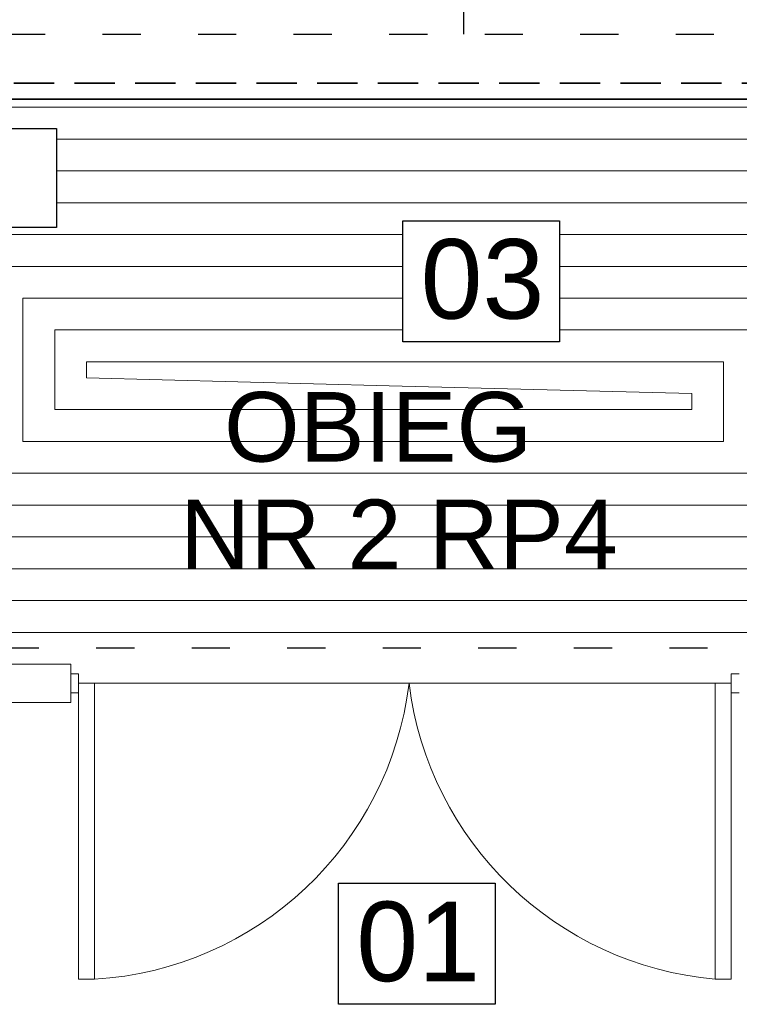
# Model space of a CAD drawing. Extents: x 280060 to 689961, y 120405 to 160329.
# Tile 18 of 85: x 658798 to 659024, y 149975 to 150284. Entities that reach past the tile are written whole.
import ezdxf
from ezdxf.lldxf.tags import DXFTag

# ---------------------------------------------------------------- set-up
doc = ezdxf.new("R2010")
doc.units = 0
doc.header["$MEASUREMENT"] = 0
for name, pattern in [('ACAD_ISO02W100', [15, 12, -3]), ('ACAD_ISO03W100', [30, 12, -18]), ('DASHED2', [9.525, 6.35, -3.175])]:
    doc.linetypes.add(name, pattern=pattern)
for name, color, linetype, lineweight in [('KAM-pro Biała Zarys', 7, 'CONTINUOUS', 9), ('KAM-pro C.O. Powrót', 150, 'ACAD_ISO02W100', 35), ('KAM-pro C.O. Zasilenie', 1, 'CONTINUOUS', 35), ('KAM-pro Kocioł C.O.', 7, 'CONTINUOUS', 18), ('KAM-pro Opis C.O.', 16, 'CONTINUOUS', 13), ('KAM-pro Podkład Sanitarny', 253, 'CONTINUOUS', 25), ('KAM-pro Przerywana Podłogówka', 150, 'ACAD_ISO03W100', 9)]:
    doc.layers.add(name, color=color, linetype=linetype, lineweight=lineweight)
doc.layers.add('KAM-pro Podłogówka Powrót', color=7, linetype='DASH', lineweight=9, true_color=0x008000)
doc.layers.add('KAM-pro Podłogówka Zasilanie', color=7, linetype='SOLID', lineweight=9, true_color=0xff8000)
doc.styles.add('ARIAL', font='arial.ttf')
tags = doc.linetypes.add('DASH', pattern=[15, 10, -5]).pattern_tags.tags
tags[6:7] = [DXFTag(74, 4), DXFTag(75, 0), DXFTag(340, '0'), DXFTag(46, 0.0), DXFTag(50, 0.0), DXFTag(44, 0.0), DXFTag(45, 0.0)]
tags[4:5] = [DXFTag(74, 4), DXFTag(75, 0), DXFTag(340, '0'), DXFTag(46, 0.0), DXFTag(50, 0.0), DXFTag(44, 0.0), DXFTag(45, 0.0)]
tags = doc.linetypes.add('SOLID', pattern=[10, 10, 0]).pattern_tags.tags
tags[6:7] = [DXFTag(74, 4), DXFTag(75, 0), DXFTag(340, '0'), DXFTag(46, 0.0), DXFTag(50, 0.0), DXFTag(44, 0.0), DXFTag(45, 0.0)]
tags[4:5] = [DXFTag(74, 4), DXFTag(75, 0), DXFTag(340, '0'), DXFTag(46, 0.0), DXFTag(50, 0.0), DXFTag(44, 0.0), DXFTag(45, 0.0)]

msp = doc.modelspace()

# ---------------------------------------------------------------- linework, layer by layer
at = {"layer": 'KAM-pro Biała Zarys', "lineweight": 25}
for points in [[(658918.07, 150221.32), (658967.24, 150221.32), (658967.24, 150183.3), (658918.07, 150183.3)], [(658897.85, 150013.14), (658947.03, 150013.14), (658947.03, 149975.12), (658897.85, 149975.12)]]:
    msp.add_lwpolyline(points, close=True, dxfattribs=at)
at = {"layer": 'KAM-pro C.O. Powrót', "color": 6, "linetype": 'DASHED2', "ltscale": 2}
msp.add_line((658719.68, 150264.57), (659236.47, 150264.57), dxfattribs=at)
at = {"layer": 'KAM-pro C.O. Zasilenie', "color": 3}
msp.add_line((658724.68, 150259.57), (659241.47, 150259.57), dxfattribs=at)
at = {"layer": 'KAM-pro Kocioł C.O.', "lineweight": 30}
msp.add_lwpolyline([(658744.17, 150250.32), (658809.31, 150250.32), (658809.31, 150219.24), (658744.17, 150219.24)], close=True, dxfattribs=at)
at = {"layer": 'KAM-pro Podkład Sanitarny', "lineweight": 20, "ltscale": 13}
for p, q in [((658788.75, 150082), (658813.75, 150082)), ((658813.75, 150070), (658813.75, 150082)), ((658816.25, 150079), (658813.75, 150079)), ((658816.25, 150076), (658816.25, 150079)), ((659021.15, 150076), (659021.15, 150079)), ((659021.15, 150079), (659023.65, 150079)), ((658816.25, 150076), (658816.25, 150073)), ((658816.25, 150076), (659021.15, 150076)), ((658821.25, 149983), (658821.25, 150076)), ((659016.15, 149983), (659016.15, 150076)), ((659021.15, 150076), (659021.15, 150073)), ((658816.25, 150073), (658813.75, 150073)), ((658816.25, 150073), (658816.25, 149983)), ((659021.15, 150073), (659023.65, 150073)), ((659021.15, 150073), (659021.15, 149983)), ((658788.75, 150070), (658813.75, 150070)), ((658788.75, 150070), (658813.75, 150070)), ((658816.25, 149983), (658821.25, 149983)), ((659016.15, 149983), (659021.15, 149983))]:
    msp.add_line(p, q, dxfattribs=at)
for centre, radius, start, end in [((658814.89, 150088.68), 105.87, 273.4452, 353.1196), ((659025.52, 150088.89), 106.3, 186.9639, 264.9412)]:
    msp.add_arc(centre, radius, start, end, dxfattribs=at)
at = {"layer": 'KAM-pro Podłogówka Powrót', "color": 4}
for p in [(658913.75, 150169.5), (659008.75, 150162)]:
    msp.add_line(p, (659008.75, 150167), dxfattribs=at)
for points in [[(658809.31, 150247), (659026.83, 150247)], [(658809.31, 150227), (659026.83, 150227)], [(659088.75, 150102), (658748.75, 150102), (658748.75, 150219.27)], [(659068.75, 150122), (658768.75, 150122), (658768.75, 150219.27)], [(658788.75, 150207), (658918.07, 150207)], [(659028.75, 150142), (658788.75, 150142), (658788.75, 150207)], [(658967.24, 150207), (659048.75, 150207), (659048.75, 150170.17)], [(658808.75, 150187), (658918.07, 150187)], [(659008.75, 150162), (658808.75, 150162), (658808.75, 150187)], [(658967.24, 150187), (659028.75, 150187), (659028.75, 150142)]]:
    msp.add_lwpolyline(points, dxfattribs=at)
at = {"layer": 'KAM-pro Podłogówka Zasilanie', "color": 1}
for p in [(658818.75, 150177), (658913.75, 150169.5)]:
    msp.add_line(p, (658818.75, 150172), dxfattribs=at)
for points in [[(658738.75, 150257), (659098.75, 150257), (659098.75, 150215.17)], [(659098.75, 150092), (658738.75, 150092), (658738.75, 150257)], [(658809.31, 150237), (659026.83, 150237)], [(659078.75, 150112), (658758.75, 150112), (658758.75, 150219.27)], [(658778.75, 150217), (658918.07, 150217)], [(659058.75, 150132), (658778.75, 150132), (658778.75, 150217)], [(658967.24, 150217), (659058.75, 150217), (659058.75, 150180.17)], [(658798.75, 150197), (658918.07, 150197)], [(659018.75, 150152), (658798.75, 150152), (658798.75, 150197)], [(658967.24, 150197), (659038.75, 150197), (659038.75, 150160.17)], [(658818.75, 150177), (659018.75, 150177), (659018.75, 150152)]]:
    msp.add_lwpolyline(points, dxfattribs=at)
at = {"layer": 'KAM-pro Przerywana Podłogówka', "color": 92, "lineweight": 25}
for p, q in [((658937.25, 150280), (658937.25, 150343.1)), ((658043.75, 150280), (659043.75, 150280)), ((659103.75, 150087), (658733.75, 150087))]:
    msp.add_line(p, q, dxfattribs=at)

# ---------------------------------------------------------------- texts
at = {"layer": 'KAM-pro Biała Zarys', "lineweight": 25, "char_height": 25, "width": 31.1703, "attachment_point": 1, "style": 'ARIAL'}
for s, insert in [('03', (658923.64, 150215.56)), ('01', (658903.43, 150007.39))]:
    msp.add_mtext(s, dxfattribs=dict(at, insert=insert))
at = {"layer": 'KAM-pro Opis C.O.', "color": 32, "style": 'ARIAL'}
for s, p in [('OBIEG ', (658861.89, 150145.65)), ('NR 2 RP4 ', (658848.06, 150111.85))]:
    msp.add_text(s, height=21.87, dxfattribs=at).set_placement(p)

doc.saveas('drawing.dxf')
